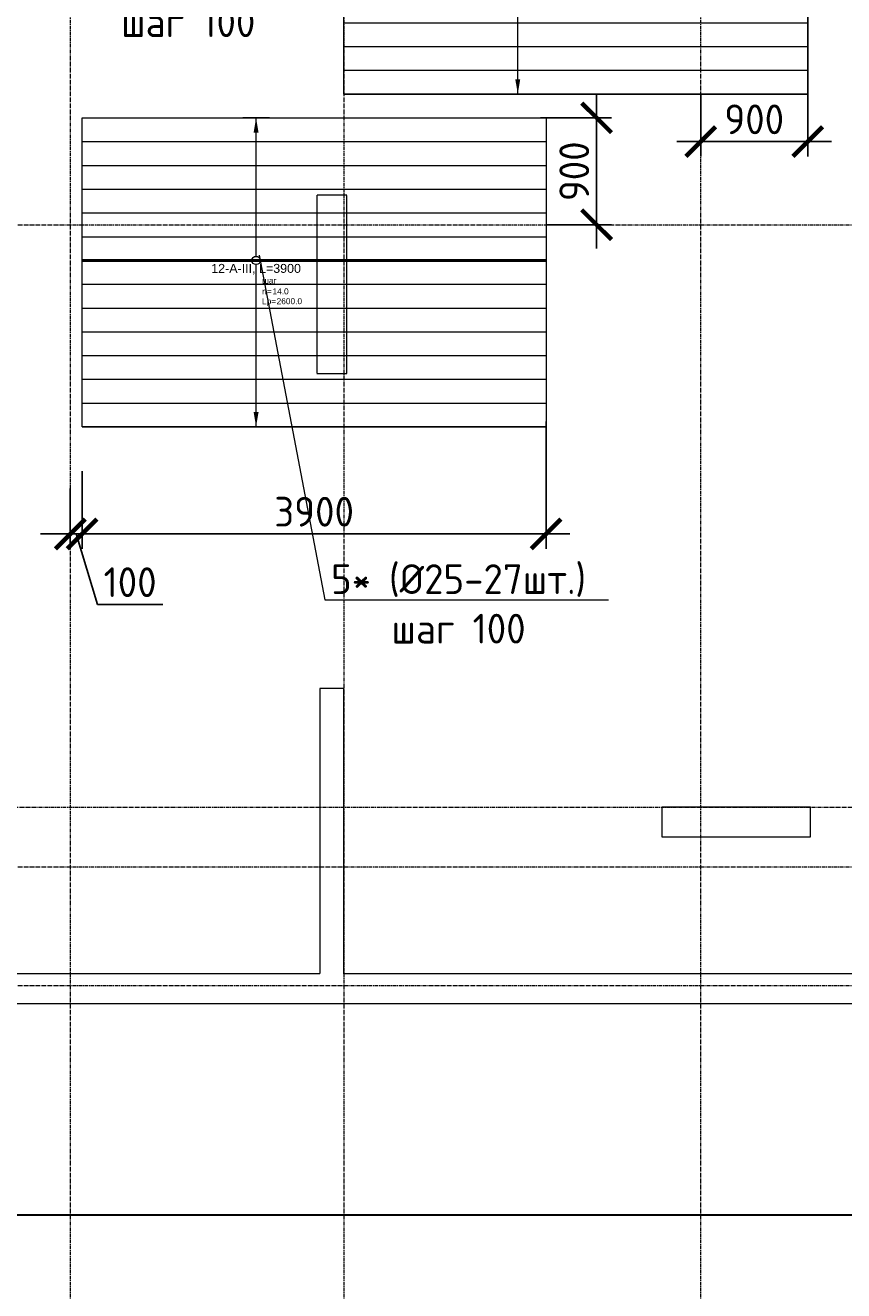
# Model space of a CAD drawing. Header units: millimetres. Extents: x -56135 to 1694203, y -446411 to -23139.
# Tile 96 of 256: x 604892 to 611772, y -130766 to -120121. Entities that reach past the tile are written whole.
import ezdxf
from ezdxf import colors
from ezdxf.entities.mleader import LeaderData, LeaderLine
from ezdxf.enums import TextEntityAlignment as Align
from ezdxf.math import Vec2, Vec3

# ---------------------------------------------------------------- set-up
doc = ezdxf.new("R2010")
doc.units = ezdxf.units.MM
doc.set_wipeout_variables(frame=1)
for name, pattern in [('01 Штриховая _4 мм_', [6, 3.5, -2.5]), ('______5', [1100, 800, -100, 100, -100]), ('GOST2.303 4', [7, 5, -2, 0]), ('осевая', [50.8, 31.75, -6.35, 6.35, -6.35])]:
    doc.linetypes.add(name, pattern=pattern)
for name, color, linetype, lineweight in [('0 Фундамент', 5, 'Continuous', 30), ('АрмСтер', 2, 'Continuous', 50), ('контур распр. стерхней', 2, 'GOST2.303 4', 20), ('Оси', 40, '______5', 18), ('подоснова', 151, 'Continuous', 5), ('РАЗМЕРЫ', 1, 'Continuous', 9), ('СТЕНЫ', 3, 'Continuous', 30)]:
    doc.layers.add(name, color=color, linetype=linetype, lineweight=lineweight)
doc.layers.add('АрмСтер_атрибуты', color=2, linetype='Continuous', lineweight=0, plot=False)
doc.layers.add('АрмСтер_невид', color=8, linetype='Continuous', lineweight=0, plot=False)
doc.styles.add('GOST-2.304_Type-B', font='GOST_Common.ttf')
doc.styles.get("Standard").update_dxf_attribs({"font": 'arial.ttf'})
doc.styles.add('Аннотативный', font='arial.ttf')
doc.dimstyles.new('СПДС', dxfattribs={"dimscale": 100, "dimtxt": 2.5, "dimasz": 2.5, "dimexe": 1.25, "dimexo": 0, "dimtad": 1, "dimdec": 0, "dimtxsty": 'GOST-2.304_Type-B', "dimblk": 'ARCHTICK', "dimcen": 2.5, "dimdle": 2, "dimadec": 0, "dimazin": 2, "dimtfac": 0.75, "dimtdec": 0, "dimtmove": 1, "dimatfit": 3, "dimfxl": 1, "dimtolj": 1, "dimarcsym": 1})

# ---------------------------------------------------------------- blocks, each defined once
blk = doc.blocks.new('оси 2.2-2.3')
at = {"layer": 'Оси', "color": 16, "linetype": 'осевая', "lineweight": 0, "transparency": 33554687}
for p, q in [((505954.9, -104267.9), (505954.9, -134893.5)), ((508254.9, -104267.9), (508254.9, -134893.5)), ((511254.9, -104267.9), (511254.9, -134893.5)), ((468076.3, -121995.4), (524372.9, -121995.4)), ((468653.8, -126895.4), (523707.4, -126895.4)), ((468076.3, -127395.4), (524372.9, -127395.4)), ((468076.3, -128395.4), (524372.9, -128395.4))]:
    blk.add_line(p, q, dxfattribs=at)
blk = doc.blocks.new('*U1187')
at = {"layer": 'АрмСтер_невид', "ltscale": 100}
for p, q in [((-1463, 1200), (2437, 1200)), ((-1463, 1000), (2437, 1000)), ((-1463, 800), (2437, 800)), ((-1463, 600), (2437, 600)), ((-1463, 400), (2437, 400)), ((-1463, 200), (2437, 200)), ((-1463, -200), (2437, -200)), ((-1463, -400), (2437, -400)), ((-1463, -600), (2437, -600)), ((-1463, -800), (2437, -800)), ((-1463, -1000), (2437, -1000)), ((-1463, -1200), (2437, -1200)), ((-1463, -1400), (2437, -1400))]:
    blk.add_line(p, q, dxfattribs=at)
at = {"layer": 'РАЗМЕРЫ'}
for p, q in [((112, 1200), (-112, 1200)), ((112, -1400), (-112, -1400))]:
    blk.add_line(p, q, dxfattribs=at)
at = {"layer": 'РАЗМЕРЫ', "ltscale": 15}
blk.add_line((0, -1400), (0, 1200), dxfattribs=at)
at = {"layer": 'РАЗМЕРЫ'}
for points in [[(0, 1200), (21, 1075), (-21, 1075)], [(0, -1400), (21, -1275), (-21, -1275)]]:
    blk.add_solid(points, dxfattribs=at)
at = {"layer": 'АрмСтер_атрибуты', "color": 215, "ltscale": 15, "style": 'Аннотативный'}
for s, p in [('шаг', (51, -194)), ('Lр=', (50, -368)), ('n=', (51, -285))]:
    blk.add_text(s, height=50, dxfattribs=at).set_placement(p)
at = {"layer": 'АрмСтер_атрибуты', "style": 'Аннотативный', "flags": 8}
blk.add_attdef('ПОЗ', (110, 30), '', height=75, dxfattribs=at)
at = {"layer": 'АрмСтер_атрибуты', "color": 215, "style": 'Аннотативный'}
for tag, p, flags in [('ШАГ', (191, -194), 10), ('КОЛ', (138, -285), 8), ('ШИРИНА', (173, -368), 8)]:
    blk.add_attdef(tag, p, '', height=50, dxfattribs=dict(at, flags=flags))
at = {"layer": 'АрмСтер_атрибуты', "flags": 9}
for tag, p in [('МАССА', (-1034, -1010)), ('ОБОЗНАЧЕНИЕ', (-1034, -1124))]:
    blk.add_attdef(tag, p, '', height=75, dxfattribs=at)
at = {"linetype": 'Continuous', "lineweight": 0}
blk.add_wipeout([(35, 0), (28, 21), (11, 33), (-11, 33), (-28, 21), (-35, 0), (-28, -21), (-11, -33), (11, -33), (28, -21)], dxfattribs=at)
at = {"color": 0, "linetype": 'ByBlock', "lineweight": -2, "ltscale": 100}
blk.add_line((-1463, 0), (2437, 0), dxfattribs=at)
at = {"layer": 'АрмСтер_невид', "ltscale": 100}
blk.add_line((-1463, 0), (2437, 0), dxfattribs=at)
at = {"layer": 'РАЗМЕРЫ'}
blk.add_circle((0, 0), 35, dxfattribs=at)
at = {"layer": 'АрмСтер_атрибуты', "style": 'Аннотативный', "flags": 8}
blk.add_attdef('НАИМЕНОВАНИЕ', text='', height=75, dxfattribs=at).set_placement((0, -29), align=Align.TOP_CENTER)
blk = doc.blocks.new('_ArchTick')
at = {"color": 0, "linetype": 'ByBlock', "const_width": 0.15}
blk.add_lwpolyline([(-0.5, -0.5), (0.5, 0.5)], dxfattribs=at)
blk = doc.blocks.new('*D1281')
at = {"layer": 'DEFPOINTS', "color": 0, "transparency": 16777216}
for p in [(609222, -120899), (609270, -121799), (609695, -121799)]:
    blk.add_point(p, dxfattribs=at)
at = {"layer": 'РАЗМЕРЫ', "color": 0, "lineweight": -2, "transparency": 16777216}
for p, q in [((609695, -120699), (609695, -121999)), ((609222, -120899), (609820, -120899)), ((609270, -121799), (609820, -121799))]:
    blk.add_line(p, q, dxfattribs=at)
at = {"layer": 'РАЗМЕРЫ', "color": 0, "lineweight": -2, "transparency": 16777216, "xscale": 250, "yscale": 250, "zscale": 250}
for p, rotation in [((609695, -120899), 90), ((609695, -121799), 270)]:
    blk.add_blockref('_ArchTick', p, dxfattribs=dict(at, rotation=rotation))
at = {"layer": 'РАЗМЕРЫ', "color": 0, "transparency": 16777216, "insert": (609507, -121349), "char_height": 250, "attachment_point": 5, "rotation": 90, "style": 'GOST-2.304_Type-B'}
blk.add_mtext('\\A1;900', dxfattribs=at)
blk = doc.blocks.new('_None')
blk = doc.blocks.new('*D1282')
at = {"layer": 'DEFPOINTS', "color": 0, "transparency": 16777216}
for p in [(605370, -123872), (605270, -124019), (605270, -124400)]:
    blk.add_point(p, dxfattribs=at)
at = {"layer": 'РАЗМЕРЫ', "color": 0, "lineweight": -2, "transparency": 16777216}
for p, q in [((605370, -123872), (605370, -124525)), ((605270, -124019), (605270, -124525)), ((605270, -124400), (605020, -124400)), ((605370, -124400), (605270, -124400)), ((605370, -124400), (605270, -124400)), ((605320, -124400), (605498, -124994)), ((605370, -124400), (605620, -124400)), ((605498, -124994), (606048, -124994))]:
    blk.add_line(p, q, dxfattribs=at)
at = {"layer": 'РАЗМЕРЫ', "color": 0, "lineweight": -2, "transparency": 16777216, "xscale": 250, "yscale": 250, "zscale": 250}
blk.add_blockref('_ArchTick', (605270, -124400), dxfattribs=at)
at = {"layer": 'РАЗМЕРЫ', "color": 0, "lineweight": -2, "transparency": 16777216, "xscale": 250, "yscale": 250, "zscale": 250, "rotation": 180}
blk.add_blockref('_ArchTick', (605370, -124400), dxfattribs=at)
at = {"layer": 'РАЗМЕРЫ', "color": 0, "transparency": 16777216, "insert": (605773, -124806), "char_height": 250, "attachment_point": 5, "style": 'GOST-2.304_Type-B'}
blk.add_mtext('\\A1;100', dxfattribs=at)
blk = doc.blocks.new('*D1414')
at = {"layer": 'DEFPOINTS', "color": 0, "transparency": 16777216}
for p in [(609270, -123453), (605370, -124019), (609270, -124400)]:
    blk.add_point(p, dxfattribs=at)
at = {"layer": 'РАЗМЕРЫ', "color": 0, "lineweight": -2, "transparency": 16777216}
for p, q in [((609270, -123453), (609270, -124525)), ((605370, -124019), (605370, -124525)), ((605170, -124400), (609470, -124400))]:
    blk.add_line(p, q, dxfattribs=at)
at = {"layer": 'РАЗМЕРЫ', "color": 0, "lineweight": -2, "transparency": 16777216, "xscale": 250, "yscale": 250, "zscale": 250, "rotation": 180}
blk.add_blockref('_ArchTick', (605370, -124400), dxfattribs=at)
at = {"layer": 'РАЗМЕРЫ', "color": 0, "lineweight": -2, "transparency": 16777216, "xscale": 250, "yscale": 250, "zscale": 250}
blk.add_blockref('_ArchTick', (609270, -124400), dxfattribs=at)
at = {"layer": 'РАЗМЕРЫ', "color": 0, "transparency": 16777216, "insert": (607320, -124213), "char_height": 250, "attachment_point": 5, "style": 'GOST-2.304_Type-B'}
blk.add_mtext('\\A1;3900', dxfattribs=at)
blk = doc.blocks.new('*U1182')
at = {"layer": 'АрмСтер_невид', "ltscale": 100}
for p, q in [((-1463, 800), (2437, 800)), ((-1463, 600), (2437, 600)), ((-1463, 400), (2437, 400)), ((-1463, 200), (2437, 200)), ((-1463, -200), (2437, -200)), ((-1463, -400), (2437, -400)), ((-1463, -600), (2437, -600)), ((-1463, -800), (2437, -800)), ((-1463, -1000), (2437, -1000)), ((-1463, -1200), (2437, -1200)), ((-1463, -1400), (2437, -1400))]:
    blk.add_line(p, q, dxfattribs=at)
at = {"layer": 'РАЗМЕРЫ'}
for p, q in [((112, 800), (-112, 800)), ((112, -1400), (-112, -1400))]:
    blk.add_line(p, q, dxfattribs=at)
at = {"layer": 'РАЗМЕРЫ', "ltscale": 15}
blk.add_line((0, -1400), (0, 800), dxfattribs=at)
at = {"layer": 'РАЗМЕРЫ'}
for points in [[(0, 800), (21, 675), (-21, 675)], [(0, -1400), (21, -1275), (-21, -1275)]]:
    blk.add_solid(points, dxfattribs=at)
at = {"layer": 'АрмСтер_атрибуты', "color": 215, "ltscale": 15, "style": 'Аннотативный'}
for s, p in [('шаг', (51, -194)), ('Lр=', (50, -368)), ('n=', (51, -285))]:
    blk.add_text(s, height=50, dxfattribs=at).set_placement(p)
at = {"layer": 'АрмСтер_атрибуты', "style": 'Аннотативный', "flags": 8}
blk.add_attdef('ПОЗ', (110, 30), '', height=75, dxfattribs=at)
at = {"layer": 'АрмСтер_атрибуты', "color": 215, "style": 'Аннотативный'}
for tag, p, flags in [('ШАГ', (191, -194), 10), ('КОЛ', (138, -285), 8), ('ШИРИНА', (173, -368), 8)]:
    blk.add_attdef(tag, p, '', height=50, dxfattribs=dict(at, flags=flags))
at = {"layer": 'АрмСтер_атрибуты', "flags": 9}
for tag, p in [('МАССА', (-1034, -1010)), ('ОБОЗНАЧЕНИЕ', (-1034, -1124))]:
    blk.add_attdef(tag, p, '', height=75, dxfattribs=at)
at = {"linetype": 'Continuous', "lineweight": 0}
blk.add_wipeout([(35, 0), (28, 21), (11, 33), (-11, 33), (-28, 21), (-35, 0), (-28, -21), (-11, -33), (11, -33), (28, -21)], dxfattribs=at)
at = {"color": 0, "linetype": 'ByBlock', "lineweight": -2, "ltscale": 100}
blk.add_line((-1463, 0), (2437, 0), dxfattribs=at)
at = {"layer": 'АрмСтер_невид', "ltscale": 100}
blk.add_line((-1463, 0), (2437, 0), dxfattribs=at)
at = {"layer": 'РАЗМЕРЫ'}
blk.add_circle((0, 0), 35, dxfattribs=at)
at = {"layer": 'АрмСтер_атрибуты', "style": 'Аннотативный', "flags": 8}
blk.add_attdef('НАИМЕНОВАНИЕ', text='', height=75, dxfattribs=at).set_placement((0, -29), align=Align.TOP_CENTER)
blk = doc.blocks.new('*D1408')
at = {"layer": 'DEFPOINTS', "color": 0, "transparency": 16777216}
for p in [(611470, -119699), (610570, -120699), (611470, -121099)]:
    blk.add_point(p, dxfattribs=at)
at = {"layer": 'РАЗМЕРЫ', "color": 0, "lineweight": -2, "transparency": 16777216}
for p, q in [((611470, -119699), (611470, -121224)), ((610570, -120699), (610570, -121224)), ((610370, -121099), (611670, -121099))]:
    blk.add_line(p, q, dxfattribs=at)
at = {"layer": 'РАЗМЕРЫ', "color": 0, "lineweight": -2, "transparency": 16777216, "xscale": 250, "yscale": 250, "zscale": 250, "rotation": 180}
blk.add_blockref('_ArchTick', (610570, -121099), dxfattribs=at)
at = {"layer": 'РАЗМЕРЫ', "color": 0, "lineweight": -2, "transparency": 16777216, "xscale": 250, "yscale": 250, "zscale": 250}
blk.add_blockref('_ArchTick', (611470, -121099), dxfattribs=at)
at = {"layer": 'РАЗМЕРЫ', "color": 0, "transparency": 16777216, "insert": (611020, -120912), "char_height": 250, "attachment_point": 5, "style": 'GOST-2.304_Type-B'}
blk.add_mtext('\\A1;900', dxfattribs=at)
blk = doc.blocks.new('стены  тп')
at = {"layer": 'СТЕНЫ', "color": 251, "linetype": '01 Штриховая _4 мм_', "lineweight": 0, "true_color": 0x636466}
for p, q in [((576537, -331876, 3100), (576287, -331876, 3100)), ((576287, -331876, 3100), (576287, -331876, 3100)), ((576287, -331876, 3100), (576287, -331996, 3100)), ((576537, -331996, 3100), (576537, -331876, 3100)), ((576287, -331996, 3100), (576287, -333376, 3100)), ((576537, -333376, 3100), (576537, -331996, 3100)), ((576287, -333376, 3100), (576512, -333376, 3100)), ((576512, -333376, 3100), (576537, -333376, 3100)), ((576512, -336026, 3100), (576312, -336026, 3100)), ((576312, -336026, 3100), (576312, -336146, 3100)), ((576512, -336146, 3100), (576512, -336026, 3100)), ((576312, -336146, 3100), (576312, -338426, 3100)), ((576512, -338426, 3100), (576512, -336146, 3100)), ((579312, -337026, 3100), (579187, -337026, 3100)), ((579187, -337026, 3100), (579187, -337276, 3100)), ((580192, -337026, 3100), (579312, -337026, 3100)), ((580312, -337026, 3100), (580192, -337026, 3100)), ((580437, -337026, 3100), (580312, -337026, 3100)), ((580437, -337276, 3100), (580437, -337026, 3100)), ((579187, -337276, 3100), (579312, -337276, 3100)), ((579312, -337276, 3100), (580192, -337276, 3100)), ((580192, -337276, 3100), (580312, -337276, 3100)), ((580312, -337276, 3100), (580437, -337276, 3100)), ((576312, -338426, 3100), (573662, -338426, 3100)), ((578212, -338426, 3100), (576512, -338426, 3100)), ((578332, -338426, 3100), (578212, -338426, 3100)), ((580192, -338426, 3100), (578332, -338426, 3100)), ((580312, -338426, 3100), (580192, -338426, 3100)), ((583112, -338426, 3100), (580312, -338426, 3100)), ((564162, -338676, 3100), (589512, -338676, 3100))]:
    blk.add_line(p, q, dxfattribs=at)

msp = doc.modelspace()

# ---------------------------------------------------------------- linework, layer by layer
at = {"layer": '0 Фундамент'}
msp.add_lwpolyline([(573469.4, -105949.2), (573469.4, -130129.2), (580819.4, -130129.2), (580819.4, -130129.2), (593319.4, -130129.2), (593319.4, -130129.2), (595669.4, -130129.2), (595669.4, -130129.2), (621119.4, -130129.2), (621119.4, -126049.2), (622599.4, -126049.2), (622599.4, -117449.2), (621119.4, -117449.2), (621119.4, -105949.2), (573469.4, -105949.2)], dxfattribs=at)
at = {"layer": 'контур распр. стерхней', "linetype": '01 Штриховая _4 мм_'}
for points in [[(611469.7, -120699.2), (607569.7, -120699.2), (607569.7, -118499.2), (611469.7, -118499.2)], [(609269.7, -123499.2), (605369.7, -123499.2), (605369.7, -120899.2), (609269.7, -120899.2)]]:
    msp.add_lwpolyline(points, close=True, dxfattribs=at)

# ---------------------------------------------------------------- block references
at = {"layer": 'РАЗМЕРЫ', "color": 1}
msp.add_blockref('оси 2.2-2.3', (99314.8, 196.2), dxfattribs=at)

# ---------------------------------------------------------------- dimensions: what is measured, and where the dimension line sits
dim = msp.add_linear_dim(base=(605269.7, -124400.1), p1=(605369.7, -123871.9), p2=(605269.7, -124018.9), dimstyle='СПДС', dxfattribs=at)
dim.commit()
dim.dimension.update_dxf_attribs({"geometry": '*D1282', "text_midpoint": (605560.3, -124806.4)})

# ---------------------------------------------------------------- next in the draw order: block references
at = {"layer": 'АрмСтер', "ltscale": 15}
ref = msp.add_blockref('*U1187', (606832.2, -122099.2), dxfattribs=at)
ref.add_attrib('НАИМЕНОВАНИЕ', '12-A-III, L=3900', dxfattribs={"layer": 'АрмСтер_атрибуты', "height": 75, "style": 'Аннотативный', "flags": 8}).set_placement((606832.2, -122128.5), align=Align.TOP_CENTER)
ref.add_attrib('КОЛ', '14.0', (606970.3, -122384.3), dxfattribs={"layer": 'АрмСтер_атрибуты', "color": 215, "height": 50, "style": 'Аннотативный', "flags": 8})
ref.add_attrib('ШИРИНА', '2600.0', (607005.1, -122467), dxfattribs={"layer": 'АрмСтер_атрибуты', "color": 215, "height": 50, "style": 'Аннотативный', "flags": 8})

# ---------------------------------------------------------------- next in the draw order: dimensions: what is measured, and where the dimension line sits
at = {"layer": 'РАЗМЕРЫ', "color": 1}
dim = msp.add_linear_dim(base=(609694.7, -121799.2), p1=(609222, -120899.2), p2=(609269.7, -121799.2), angle=90, dimstyle='СПДС', dxfattribs=at)
dim.commit()
dim.dimension.update_dxf_attribs({"geometry": '*D1281', "text_midpoint": (609507.2, -121349.2)})
dim = msp.add_linear_dim(base=(609269.7, -124400.1), p1=(605369.7, -124018.9), p2=(609269.7, -123453), dimstyle='СПДС', dxfattribs=at)
dim.commit()
dim.dimension.update_dxf_attribs({"geometry": '*D1414', "text_midpoint": (607319.7, -124212.6)})

# ---------------------------------------------------------------- next in the draw order: leaders
at = {"layer": 'подоснова', "color": 3, "ltscale": 0.3}
ml = msp.add_multileader_mtext('Standard', dxfattribs=at)
ml.set_content('5* (%%C25-27шт.)\\Pшаг 100', color=3, style='GOST-2.304_Type-B')
ml.set_leader_properties(color=256, linetype='ByLayer', lineweight=15)
ml.set_arrow_properties(name='NONE')
ml.build(insert=Vec2(0, 0))
ml.multileader.update_dxf_attribs({"text_left_attachment_type": 6, "text_right_attachment_type": 6, "dogleg_length": 0.1, "arrow_head_size": 18})
ctx = ml.context
ctx.base_point, ctx.char_height, ctx.arrow_head_size, ctx.landing_gap_size, ctx.plane_origin = Vec3(607410.8, -124954.9), 250, 18, 20, Vec3(598400.6, -119705.1)
ctx.left_attachment, ctx.right_attachment, ctx.text_align_type = 6, 6, 1
notes = []
notes.append((ctx, [(0, (1, 1, 0), (607410.7, -124954.9), (1, 0), 0.1, [(0, [(606857.5, -122055.6)], 0, [])])]))
ctx.mtext.insert, ctx.mtext.alignment, ctx.mtext.flow_direction = Vec3(608534.2, -124654.9), 2, 5
for ctx, leaders in notes:
    for number, flags, end, landing, length, lines in leaders:
        leader = LeaderData()
        leader.index, (leader.has_last_leader_line, leader.has_dogleg_vector, leader.attachment_direction) = number, flags
        leader.last_leader_point, leader.dogleg_vector, leader.dogleg_length = Vec3(end), Vec3(landing), length
        for number, points, colour, breaks in lines:
            line = LeaderLine()
            line.index, line.vertices, line.color, line.breaks = number, Vec3.list(points), colors.encode_raw_color(colour), breaks
            leader.lines.append(line)
        ctx.leaders.append(leader)

# ---------------------------------------------------------------- next in the draw order: block references
at = {"layer": 'АрмСтер', "ltscale": 15}
ref = msp.add_blockref('*U1182', (609032.2, -119299.2), dxfattribs=at)
ref.add_attrib('НАИМЕНОВАНИЕ', '12-A-III, L=3900', dxfattribs={"layer": 'АрмСтер_атрибуты', "height": 75, "style": 'Аннотативный', "flags": 8}).set_placement((609032.2, -119328.5), align=Align.TOP_CENTER)
ref.add_attrib('КОЛ', '12.0', (609170.3, -119584.3), dxfattribs={"layer": 'АрмСтер_атрибуты', "color": 215, "height": 50, "style": 'Аннотативный', "flags": 8})
ref.add_attrib('ШИРИНА', '2200.0', (609205.1, -119667), dxfattribs={"layer": 'АрмСтер_атрибуты', "color": 215, "height": 50, "style": 'Аннотативный', "flags": 8})

# ---------------------------------------------------------------- next in the draw order: block references
at = {"layer": 'РАЗМЕРЫ'}
msp.add_blockref('стены  тп', (31057, 210326.6, -3100), dxfattribs=at)

# ---------------------------------------------------------------- next in the draw order: dimensions: what is measured, and where the dimension line sits
at = {"layer": 'РАЗМЕРЫ', "color": 1}
dim = msp.add_linear_dim(base=(611469.7, -121099.2), p1=(610569.7, -120699.2), p2=(611469.7, -119699.2), dimstyle='СПДС', dxfattribs=at)
dim.commit()
dim.dimension.update_dxf_attribs({"geometry": '*D1408', "text_midpoint": (611019.7, -120911.7)})

# ---------------------------------------------------------------- next in the draw order: leaders
at = {"layer": 'подоснова', "color": 6, "ltscale": 0.3}
ml = msp.add_multileader_mtext('Standard', dxfattribs=at)
ml.set_content('4* (%%C20-23шт.)\\Pшаг 100', color=6, style='GOST-2.304_Type-B')
ml.set_leader_properties(color=256, linetype='ByLayer', lineweight=15)
ml.set_arrow_properties(name='NONE')
ml.build(insert=Vec2(0, 0))
ml.multileader.update_dxf_attribs({"text_left_attachment_type": 6, "text_right_attachment_type": 6, "dogleg_length": 0.1, "arrow_head_size": 18})
ctx = ml.context
ctx.base_point, ctx.char_height, ctx.arrow_head_size, ctx.landing_gap_size, ctx.plane_origin = Vec3(605125.9, -119853.3), 250, 18, 20, Vec3(600600.6, -116905.1)
ctx.left_attachment, ctx.right_attachment, ctx.text_align_type = 6, 6, 1
notes = []
notes.append((ctx, [(1, (1, 1, 0), (607397.8, -119853.3), (-1, 0), 0.1, [(0, [(609057.5, -119255.6)], 0, [])])]))
ctx.mtext.insert, ctx.mtext.alignment, ctx.mtext.flow_direction = Vec3(606261.8, -119553.3), 2, 5
for ctx, leaders in notes:
    for number, flags, end, landing, length, lines in leaders:
        leader = LeaderData()
        leader.index, (leader.has_last_leader_line, leader.has_dogleg_vector, leader.attachment_direction) = number, flags
        leader.last_leader_point, leader.dogleg_vector, leader.dogleg_length = Vec3(end), Vec3(landing), length
        for number, points, colour, breaks in lines:
            line = LeaderLine()
            line.index, line.vertices, line.color, line.breaks = number, Vec3.list(points), colors.encode_raw_color(colour), breaks
            leader.lines.append(line)
        ctx.leaders.append(leader)

doc.saveas('drawing.dxf')
